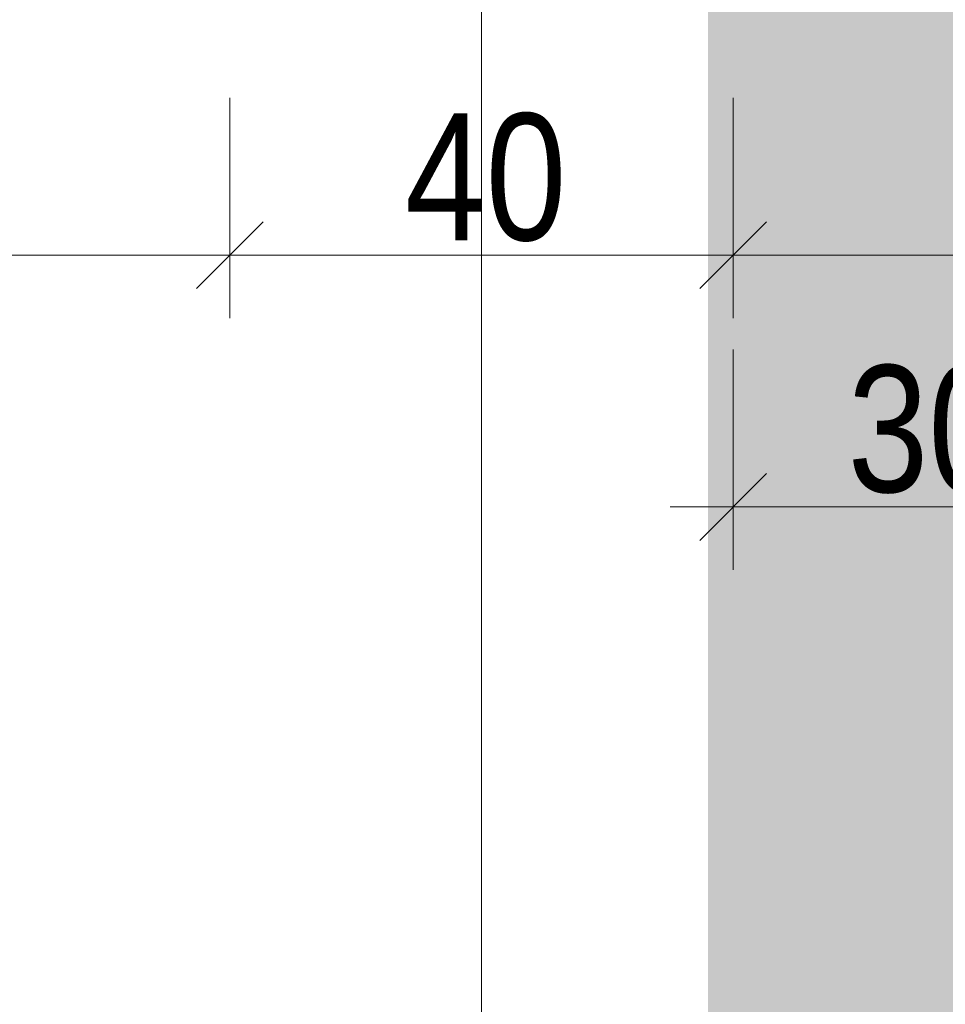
# Model space of a CAD drawing. Extents: x -720 to 300, y 62 to 1162.
# Tile 66 of 256: x -464 to -449, y 844 to 859. Entities that reach past the tile are written whole.
import ezdxf
from ezdxf.lldxf.tags import DXFTag

# ---------------------------------------------------------------- set-up
doc = ezdxf.new("R2010")
doc.units = 0
doc.layers.get('0').update_dxf_attribs({"lineweight": 13})
doc.layers.add('70 -71 Achsen- 1 Gebäudeachsen', color=7, linetype='STRICHPUNKT2-A06G93UB8I', lineweight=18)
doc.layers.add('70 -76 Bemaßung- 2 Allgemein', color=9, linetype='Continuous', lineweight=5, true_color=0x808080)
doc.layers.add('iwb_Schraffur_Unterzug', color=7, linetype='Continuous', lineweight=5, true_color=0xffffcc)
doc.styles.get("Standard").update_dxf_attribs({"font": 'ARIALN.TTF'})
tags = doc.linetypes.add('STRICHPUNKT2-A06G93UB8I', pattern=[12.7, 6.35, -3.175, 0, -3.175]).pattern_tags.tags
tags[10:11] = [DXFTag(74, 4), DXFTag(75, 0), DXFTag(340, '0'), DXFTag(46, 0.0), DXFTag(50, 0.0), DXFTag(44, 0.0), DXFTag(45, 0.0)]
tags[8:9] = [DXFTag(74, 4), DXFTag(75, 0), DXFTag(340, '0'), DXFTag(46, 0.0), DXFTag(50, 0.0), DXFTag(44, 0.0), DXFTag(45, 0.0)]
tags[6:7] = [DXFTag(74, 4), DXFTag(75, 0), DXFTag(340, '0'), DXFTag(46, 0.0), DXFTag(50, 0.0), DXFTag(44, 0.0), DXFTag(45, 0.0)]
tags[4:5] = [DXFTag(74, 4), DXFTag(75, 0), DXFTag(340, '0'), DXFTag(46, 0.0), DXFTag(50, 0.0), DXFTag(44, 0.0), DXFTag(45, 0.0)]

# ---------------------------------------------------------------- blocks, each defined once
blk = doc.blocks.new('Referenz-A06G93UD8I')
at = {"layer": '70 -71 Achsen- 1 Gebäudeachsen', "color": 0, "linetype": 'STRICHPUNKT2-A06G93UB8I', "lineweight": -2, "ltscale": 0.13}
blk.add_line((-456.853, 1084.852), (-456.853, 85.412), dxfattribs=at)
at = {"layer": '70 -76 Bemaßung- 2 Allgemein', "color": 0, "linetype": 'Continuous', "lineweight": -2, "ltscale": 0.13}
for p, q in [((-460.853, 857.912), (-460.853, 854.412)), ((-460.853, 857.912), (-460.853, 854.412)), ((-452.853, 857.912), (-452.853, 854.412)), ((-452.853, 857.912), (-452.853, 854.412)), ((-461.384, 854.882), (-460.322, 855.943)), ((-460.322, 855.943), (-461.384, 854.882)), ((-452.322, 855.943), (-453.384, 854.882)), ((-453.384, 854.882), (-452.322, 855.943)), ((-461.913, 855.412), (-547.693, 855.412)), ((-459.853, 855.412), (-461.913, 855.412)), ((-461.853, 855.412), (-459.793, 855.412)), ((-453.913, 855.412), (-459.793, 855.412)), ((-451.853, 855.412), (-453.913, 855.412)), ((-453.853, 855.412), (-451.793, 855.412)), ((-351.413, 855.412), (-451.793, 855.412)), ((-452.853, 853.912), (-452.853, 850.412)), ((-453.384, 850.882), (-452.322, 851.943)), ((-453.853, 851.412), (-451.793, 851.412)), ((-447.913, 851.412), (-451.793, 851.412))]:
    blk.add_line(p, q, dxfattribs=at)
at = {"layer": '70 -76 Bemaßung- 2 Allgemein', "color": 0, "linetype": 'Continuous', "lineweight": -2, "ltscale": 0.13, "char_height": 2.01377, "attachment_point": 1}
for s, insert in [('{\\fArial Narrow;40}', (-458.07, 857.663)), ('{\\fArial Narrow;30}', (-451.035, 853.663))]:
    blk.add_mtext(s, dxfattribs=dict(at, insert=insert))
blk = doc.blocks.new('Referenz-A06G93UF8I')
at = {"layer": 'iwb_Schraffur_Unterzug', "linetype": 'Continuous', "ltscale": 0.13}
blk.add_solid([(-453.252, 777.634), (-453.252, 862.194), (-447.252, 777.634), (-447.252, 862.194)], dxfattribs=at)

msp = doc.modelspace()

# ---------------------------------------------------------------- block references
at = {"color": 8, "lineweight": 13, "ltscale": 0.13, "true_color": 0x808080}
msp.add_blockref('Referenz-A06G93UD8I', (0, 0), dxfattribs=at)
at = {"color": 8, "lineweight": 25, "ltscale": 0.25, "true_color": 0x808080}
msp.add_blockref('Referenz-A06G93UF8I', (0, 0), dxfattribs=at)

doc.saveas('drawing.dxf')
